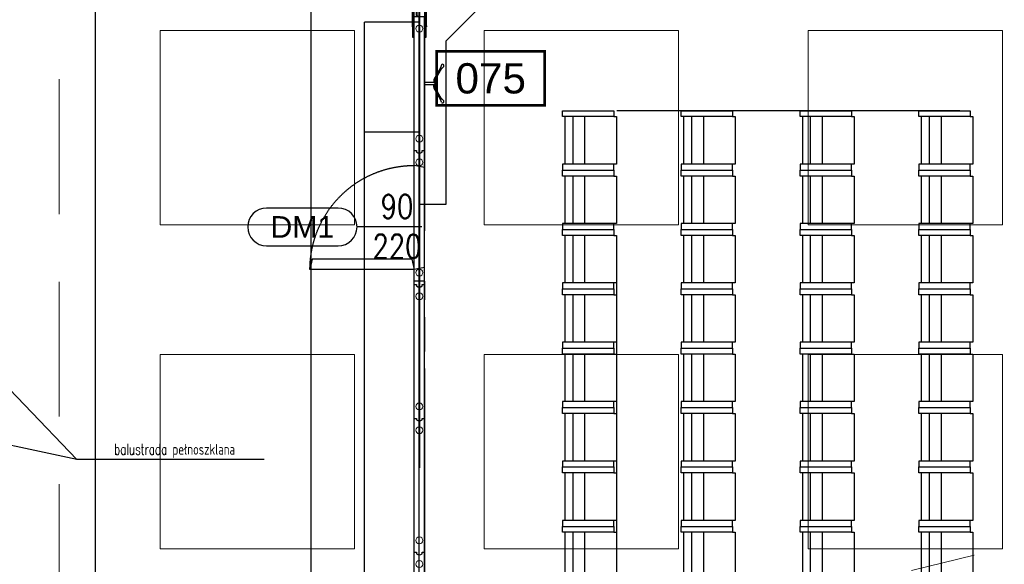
# Model space of a CAD drawing. Header units: centimetres. Extents: x -228435 to 111511, y -89367 to 428125.
# Tile 144 of 219: x -14240 to -5124, y 47456 to 52500. Entities that reach past the tile are written whole.
import ezdxf
from ezdxf.enums import TextEntityAlignment as Align

# ---------------------------------------------------------------- set-up
doc = ezdxf.new("R2010")
doc.units = ezdxf.units.CM
doc.header["$LTSCALE"] = 50
for name, pattern in [('0_II 10 sal$0$HIDDEN', [9.525, 6.35, -3.175]), ('Balustrady$0$DASHED', [0.75, 0.5, -0.25]), ('DASHDOT', [25.4, 12.7, -6.35, 0, -6.35]), ('DASHDOT2', [12.7, 6.35, -3.175, 0, -3.175]), ('DIN_STRICHPUNKT', [10.7, 5, -2.5, 0.7, -2.5]), ('HIDDEN', [9.525, 6.35, -3.175]), ('HIDDENX2', [19.05, 12.7, -6.35]), ('Kondygnacja -1$0$ACAD_ISO03W100', [30, 12, -18])]:
    doc.linetypes.add(name, pattern=pattern)
doc.layers.get('0').update_dxf_attribs({"color": 8})
for name, color, linetype in [('0_II 10 sal$0$ARCH_INFO_AREA_ETYKIETY_200', 8, 'Continuous'), ('0_II 10 sal$0$ARCH_INFO_ETYK_DRZWI', 8, 'Continuous'), ('0_II 10 sal$0$ARCH_SIEDZENIA', 8, 'Continuous'), ('0_II 10 sal$0$ARCH_STROP', 8, 'Continuous'), ('0_II 10 sal$0$ARCH_WYPOSAŻENIE_INNE', 8, 'Continuous'), ('0_II 10 sal$0$ARCH_ŚCIANY_PRZESUWNE', 8, 'Continuous'), ('3', 8, 'Continuous'), ('ACHSEN', 8, 'DIN_STRICHPUNKT'), ('ARCH_GK', 8, 'Continuous'), ('ARCH_INFO_OPISY', 8, 'Continuous'), ('ARCH_INFO_OSIE_IST', 8, 'DASHDOT2'), ('ARCH_SZYNY', 8, 'Continuous'), ('ARCH_WYKŁADZINA', 8, 'Continuous'), ('HUFCOR', 8, 'Continuous'), ('KÖRPERKANTE', 8, 'Continuous'), ('Osie rzutów$0$ARCH_INFO_OSIE_OPISY_IST', 8, 'Continuous'), ('PANELE', 8, 'Continuous'), ('SCHRAFFUR', 8, 'Continuous'), ('tabela', 8, 'Continuous'), ('VOLL', 8, 'Continuous')]:
    doc.layers.add(name, color=color, linetype=linetype)
for name, color, linetype, lineweight in [('2', 8, 'Continuous', 0), ('ARCH_SUFITY_PODWIESZANE', 8, 'HIDDENX2', 9), ('SYSTEMY AV', 8, 'Continuous', 13), ('Wymiary', 8, 'Continuous', 15)]:
    doc.layers.add(name, color=color, linetype=linetype, lineweight=lineweight)
doc.layers.get('HUFCOR').off()
doc.styles.add('0_II 10 sal$0$Arial', font='ARIAL.TTF')
doc.styles.add('0_II 10 sal$0$Romans', font='Romans.shx')
doc.styles.add('Romans', font='Romans.shx')
doc.linetypes.add('SZYNA_LINE', pattern='A,12.7,-7.75,["SZYNA",Standard,S=2.54,R=0,X=-5.95,Y=-1.27],-7.75', length=28.2)

# ---------------------------------------------------------------- blocks, each defined once
blk = doc.blocks.new('SU Lampy kwadratowe +0')
at = {"layer": 'ARCH_SUFITY_PODWIESZANE', "ltscale": 2.5}
for points in [[(10820, 9740), (11000, 9740), (11000, 9560), (10820, 9560)], [(11120, 9740), (11300, 9740), (11300, 9560), (11120, 9560)], [(11420, 9740), (11600, 9740), (11600, 9560), (11420, 9560)], [(10820, 9440), (11000, 9440), (11000, 9260), (10820, 9260)], [(11120, 9440), (11300, 9440), (11300, 9260), (11120, 9260)], [(11420, 9440), (11600, 9440), (11600, 9260), (11420, 9260)]]:
    blk.add_lwpolyline(points, close=True, dxfattribs=at)
blk = doc.blocks.new('0_II 10 sal$0$etykieta_numer')
at = {"color": 0, "linetype": 'ByBlock', "const_width": 2.44}
blk.add_lwpolyline([(-50, -50), (-50, 0), (50, 0), (50, -50)], close=True, dxfattribs=at)
at = {"color": 0, "linetype": 'ByBlock', "style": '0_II 10 sal$0$Arial'}
blk.add_attdef('AECAREA:NUMBER', text='', height=28, dxfattribs=at).set_placement((0, -25), align=Align.MIDDLE)
blk = doc.blocks.new('0_II 10 sal$0$T-drzwi_lewe-200')
at = {"layer": '0_II 10 sal$0$ARCH_INFO_ETYK_DRZWI'}
blk.add_line((0, 0), (-60, 0), dxfattribs=at)
blk.add_lwpolyline([(-77.5, 17.5), (-143.68, 17.5, 1), (-143.68, -17.5), (-77.5, -17.5, 1)], format="xyb", close=True, dxfattribs=at)
at = {"layer": '0_II 10 sal$0$ARCH_INFO_ETYK_DRZWI', "color": 1, "style": '0_II 10 sal$0$Arial'}
blk.add_attdef('ADS_DRZWI:ODPORNOŚĆ_OGNIOWA', text='', height=20, rotation=90, dxfattribs=at).set_placement((56.44, 0.12), align=Align.BOTTOM_CENTER)
at = {"layer": '0_II 10 sal$0$ARCH_INFO_ETYK_DRZWI', "style": '0_II 10 sal$0$Romans', "width": 0.8}
for tag, p in [('ADS_DRZWI:SZEROKOŚĆ', (-23, 7.91)), ('ADS_DRZWI:WYSOKOŚĆ', (-23, -29))]:
    blk.add_attdef(tag, text='', height=22, dxfattribs=at).set_placement(p, align=Align.CENTER)
at = {"layer": '0_II 10 sal$0$ARCH_INFO_ETYK_DRZWI', "style": '0_II 10 sal$0$Arial'}
blk.add_attdef('ADS_DRZWI:SYMBOL', text='', height=20, dxfattribs=at).set_placement((-110.59, 0), align=Align.MIDDLE)
blk = doc.blocks.new('A$C50B549AF')
at = {"layer": 'ARCH_SZYNY', "linetype": 'SZYNA_LINE', "ltscale": 2.5}
for p, q in [((4811.49, 3623.4, 630), (4811.49, 4764.9, 630)), ((4836.22, 4730.95, 630), (4863.72, 4758.45, 630)), ((4760.84, 1816.81, 23.41), (4760.84, 4748.16, 1260)), ((4811.49, 4748.16, 1260), (4760.84, 4748.16, 1260)), ((4836.22, 4579.4, 630), (4836.22, 4730.95, 630)), ((4811.49, 4646.16, 1260), (4760.84, 4646.16, 1260)), ((4811.49, 4579.4, 630), (4836.22, 4579.4, 630))]:
    blk.add_line(p, q, dxfattribs=at)
blk = doc.blocks.new('*U520')
at = {"layer": 'PANELE'}
for points in [[(0, 0), (0, -21), (-14, -21)], [(0, 0), (1240, 0)], [(1240, 0), (1240, -21), (1226, -21)], [(-14, -76), (0, -76), (0, -97)], [(1226, -76), (1240, -76), (1240, -97)], [(0, -97), (1240, -97)]]:
    blk.add_lwpolyline(points, dxfattribs=at)
for centre in [(23.5, -48.5), (1263.5, -48.5)]:
    blk.add_arc(centre, 46.5, 143.75628, 216.24372, dxfattribs=at)
at = {"layer": 'Wymiary'}
for centre in [(110, -48.5), (1130, -48.5)]:
    blk.add_circle(centre, 32, dxfattribs=at)
blk = doc.blocks.new('BEDIENHEBEL')
at = {"layer": 'KÖRPERKANTE'}
for p, q in [((-10, -85), (-10, 0)), ((-10, 0), (10, 0)), ((10, -85), (10, 0)), ((-145.3, -148.8), (-38.2, -87)), ((-30.7, -85), (-10, -85)), ((30.7, -85), (10, -85)), ((145.3, -148.8), (38.2, -87)), ((-172.8, -156.1), (-147.6, -146.7)), ((-160.3, -177.7), (-139.6, -160.6)), ((-139.3, -159.2), (-146.3, -147.1)), ((-140.3, -157.5), (-33.2, -95.7)), ((-30.7, -95), (-10, -95)), ((-10, -95), (-10, -100)), ((-10, -100), (10, -100)), ((30.7, -95), (10, -95)), ((10, -95), (10, -100)), ((140.3, -157.5), (33.2, -95.7)), ((139.3, -159.2), (146.3, -147.1)), ((160.3, -177.7), (139.6, -160.6)), ((172.8, -156.1), (147.6, -146.7))]:
    blk.add_line(p, q, dxfattribs=at)
for centre, radius, start, end in [((-30.7, -100), 15, 90, 120), ((-15.2, -90), 7.25, 316.39718, 43.60282), ((15.2, -90), 7.25, 136.39718, 223.60282), ((30.7, -100), 15, 60, 90), ((-166.6, -166.9), 12.5, 120, 300), ((-147.1, -147.6), 1, 30, 120), ((-140.1, -159.7), 1, 300, 30), ((-30.7, -100), 5, 90, 120), ((30.7, -100), 5, 60, 90), ((140.1, -159.7), 1, 150, 240), ((147.1, -147.6), 1, 60, 150), ((166.6, -166.9), 12.5, 240, 60)]:
    blk.add_arc(centre, radius, start, end, dxfattribs=at)
blk = doc.blocks.new('*U522')
at = {"layer": 'PANELE'}
for points in [[(0, 0), (0, -21), (-14, -21)], [(0, 0), (1240, 0)], [(1050, -97), (1050, -112), (1240, -112), (1240, 15), (1050, 15), (1050, 0)], [(-14, -76), (0, -76), (0, -97)], [(0, -97), (1240, -97)]]:
    blk.add_lwpolyline(points, dxfattribs=at)
blk.add_arc((23.5, -48.5), 46.5, 143.75628, 216.24372, dxfattribs=at)
at = {"layer": 'Wymiary'}
for centre in [(110, -48.5), (1130, -48.5)]:
    blk.add_circle(centre, 32, dxfattribs=at)
at = {"layer": 'PANELE'}
blk.add_blockref('BEDIENHEBEL', (620, -97), dxfattribs=at)
blk = doc.blocks.new('0_II 10 sal$0$Miejsce_siedzące_2d')
at = {"color": 0, "linetype": 'ByBlock', "lineweight": -2}
for p, q in [((-26.4, 27.1), (26.4, 27.1)), ((-26.4, 12.5), (26.4, 12.5))]:
    blk.add_line(p, q, dxfattribs=at)
for points in [[(-26.4, 62.7), (-26.4, 0), (-33, 0), (-33, 62.7), (-26.4, 62.7), (-26.4, 66), (26.4, 66), (26.4, 62.7), (26.4, 0), (33, 0), (33, 62.7), (26.4, 62.7)], [(26.4, 3.3), (-26.4, 3.3)]]:
    blk.add_lwpolyline(points, dxfattribs=at)
blk = doc.blocks.new('CLOSURE')
at = {"color": 7, "linetype": 'Continuous'}
for p, q in [((-2.3, 0), (-9.1, 0)), ((-2.3, 0), (-1.6, -0.7)), ((-10.3, -1.2), (-10.3, -2.5)), ((-10.3, -33.9), (-10.3, -40.3)), ((-9.3, -3.5), (-7.7, -3.5)), ((-7.8, -32.9), (-9.3, -32.9)), ((-9.3, -41.3), (-3.3, -41.3)), ((-7.9, -6.6), (-8.3, -6.6)), ((-8.2, -29.8), (-7.8, -29.8)), ((-7.9, -38.9), (-7.9, -36.5)), ((-7.9, -36.5), (177.3, -36.5)), ((-3.3, -38.9), (-7.9, -38.9)), ((-2.4, -12.1), (-2.4, -17.2)), ((-2.4, -17.2), (-1.4, -18.2)), ((-1.4, -18.2), (-2.4, -19.2)), ((-2.4, -19.2), (-2.4, -24.4)), ((-2.3, -40.3), (-2.3, -39.9)), ((-1.6, -0.7), (-1.6, -2.2)), ((-0.6, -3.2), (0, -3.2)), ((0, -29.1), (0, -3.2)), ((0, -34.1), (0, -32.1)), ((150.3, -34.1), (0, -34.1)), ((5.5, -30.1), (1, -30.1)), ((1, -31.1), (5.5, -31.1)), ((6, -30.6), (6, -30.6)), ((146.2, -30.5), (146.2, -30.6)), ((153, -30), (146.7, -30)), ((146.7, -31.1), (151, -31.1)), ((153.5, -31.2), (153.5, -30.5)), ((155.9, -30.5), (155.9, -31.2)), ((162.8, -34.1), (159.1, -34.1)), ((166, -31.2), (166, -30.5)), ((168.4, -30.5), (168.4, -31.2)), ((178.7, -34.1), (171.6, -34.1)), ((171.7, -39.9), (171.7, -40.3)), ((177.3, -38.9), (172.7, -38.9)), ((172.7, -41.3), (178.7, -41.3)), ((177.3, -36.5), (177.3, -38.9)), ((179.7, -40.3), (179.7, -35.1))]:
    blk.add_line(p, q, dxfattribs=at)
for centre, radius, start, end in [((-9.1, -1.2), 1.2, 90, 180), ((-9.3, -2.5), 1, 180, 270), ((-9.3, -33.9), 1, 90, 180), ((-9.3, -40.3), 1, 180, 270), ((-8.3, -7.6), 1, 90, 217.57521), ((-8.2, -28.8), 1, 140.52424, 270), ((-5.1, -5.1), 5.01, 217.57521, 275.73034), ((-5.1, -31.3), 5.01, 84.26986, 140.52424), ((-7.9, -7.6), 1, 40.70803, 90), ((-7.8, -28.8), 1, 270, 317.15636), ((-7.8, -33.9), 1, 42.84364, 90), ((-7.7, -2.5), 1, 270, 314.94418), ((-5.1, -5.1), 2.75, 220.70803, 134.94418), ((-5.1, -31.3), 2.75, 222.84364, 137.15636), ((-4.4, -12.1), 2, 0, 95.73034), ((-4.4, -24.4), 2, 264.26986, 0), ((-3.3, -39.9), 1, 0, 90), ((-3.3, -40.3), 1, 270, 0), ((-0.6, -2.2), 1, 180, 270), ((1, -29.1), 1, 180, 270), ((1, -32.1), 1, 90, 180), ((5.5, -30.6), 0.5, 0, 90), ((5.5, -30.6), 0.5, 270, 0), ((146.7, -30.5), 0.5, 90, 180), ((146.7, -30.6), 0.5, 180, 270), ((150.3, -33.1), 1, 270, 3.26413), ((151, -31.6), 0.5, 341.31431, 90), ((154.7, -32.8), 3.4, 161.31431, 183.26413), ((154.7, -32.8), 1.75, 143.1301, 36.8699), ((153, -30.5), 0.5, 0, 90), ((152.5, -31.2), 1, 323.1301, 0), ((156.4, -30.5), 0.5, 54.1117, 180), ((156.9, -31.2), 1, 180, 216.8699), ((154.7, -32.8), 3.4, 356.73587, 54.1117), ((159.1, -33.1), 1, 176.73587, 270), ((162.8, -33.1), 1, 270, 3.26413), ((167.2, -32.8), 3.4, 125.8883, 183.26413), ((165.5, -30.5), 0.5, 0, 125.8883), ((167.2, -32.8), 1.75, 143.1301, 36.8699), ((165, -31.2), 1, 323.1301, 0), ((168.9, -30.5), 0.5, 54.1117, 180), ((169.4, -31.2), 1, 180, 216.8699), ((167.2, -32.8), 3.4, 356.73587, 54.1117), ((171.6, -33.1), 1, 176.73587, 270), ((172.7, -39.9), 1, 90, 180), ((172.7, -40.3), 1, 180, 270), ((178.7, -35.1), 1, 0, 90), ((178.7, -40.3), 1, 270, 0)]:
    blk.add_arc(centre, radius, start, end, dxfattribs=at)
blk = doc.blocks.new('hufcor detal 2')
at = {"layer": 'SCHRAFFUR'}
h = blk.add_hatch(dxfattribs=at)
h.set_pattern_fill('ANSI34', color=256, scale=10, style=0)
h.set_pattern_definition([(45, (-9731.639, 331.908), (-5.303301, 5.303301), []), (45, (-9729.871, 331.908), (-5.303301, 5.303301), []), (45, (-9728.1034, 331.908), (-5.303301, 5.303301), []), (45, (-9726.3356, 331.908), (-5.303301, 5.303301), [])])
h.paths.add_polyline_path([(-4.1, 11.6), (-8.1, 11.6), (-8.1, 0.6), (-4.1, 0.6)])
h.paths.add_polyline_path([(-4.1, 0.6), (-8.1, 0.6), (-8.1, -10.4), (-4.1, -10.4)])
at = {"layer": 'VOLL'}
for points in [[(-5.3, 30), (-97.9, 30), (-97.9, 31.2), (-5.3, 31.2)], [(-5.3, -29.9), (-5.3, -28.7), (-97.9, -28.7), (-97.9, -29.9)]]:
    blk.add_hatch(color=256, dxfattribs=at).paths.add_polyline_path(points)
at = {"layer": '2'}
for p, q in [((-96.6, 25.3), (-96.6, 25.2)), ((-93.3, 27.5), (-93.5, 26.6)), ((-92.7, 27.4), (-93, 26.3)), ((-86.8, 27.4), (-86.5, 26.3)), ((-86.2, 27.5), (-86, 26.6)), ((-82.9, 25.3), (-82.9, 25.2))]:
    blk.add_line(p, q, dxfattribs=at)
for centre, radius, start, end in [((-96.5, 25.2), 0.15, 81.6479, 164.0608), ((-96.5, 25.2), 0.15, 164.0608, 254.4521), ((-95.7, 27.8), 2.49, 252.0018, 332.2702), ((-95.4, 27.5), 2.67, 245.6965, 334.3626), ((-92.9, 28.1), 0.8, 285.0434, 236.2841), ((-86.6, 28.1), 0.8, 303.7159, 254.9566), ((-84.1, 27.5), 2.67, 205.6374, 294.3035), ((-83.8, 27.8), 2.49, 207.7298, 287.9982), ((-83, 25.2), 0.15, 15.9392, 98.3521), ((-83, 25.2), 0.15, 285.5479, 15.9392)]:
    blk.add_arc(centre, radius, start, end, dxfattribs=at)
at = {"layer": '3'}
for centre, radius, start, end in [((-11.1, -0.1), 11.1, 308.9452, 51.0548), ((-11, -0.1), 10.6, 310.6017, 49.3983)]:
    blk.add_arc(centre, radius, start, end, dxfattribs=at)
at = {"layer": 'ACHSEN', "ltscale": 5}
blk.add_line((53.1, 0.6), (-268.8, 0.6), dxfattribs=at)
at = {"layer": 'ARCH_GK', "linetype": 'Continuous', "lineweight": -3}
for p, q in [((0.3, 17.1), (0.3, 35)), ((0.3, 35), (0.3, -33.7))]:
    blk.add_line(p, q, dxfattribs=at)
for points in [[(0.3, 35), (2.7, 35), (3, 36.7), (3.3, 35)], [(6.4, 35), (3.9, 35), (3.5, 33.3), (3.3, 35)], [(6.3, 17.1), (6.3, 35)], [(6.3, 35), (6.3, -33.7)], [(0.3, -33.7), (2.7, -33.7), (3, -35.5), (3.3, -33.7)], [(6.4, -33.7), (3.9, -33.7), (3.5, -32), (3.3, -33.7)]]:
    blk.add_lwpolyline(points, dxfattribs=at)
at = {"layer": 'VOLL'}
for p, q in [((-96.8, 31.2), (-6.5, 31.2)), ((-8.1, 11.6), (-8.1, -10.4)), ((-8.1, 11.6), (-4.1, 11.6)), ((-4.1, 11.6), (-4.1, -10.4)), ((-48.1, -6.8), (-53, -10.2)), ((-48.1, -13.6), (-53, -10.2)), ((-48.1, -9.2), (-48.1, -6.8)), ((-48.1, -9.2), (-23.8, -9.2)), ((-48.1, -11.2), (-23.8, -11.2)), ((-48.1, -11.2), (-48.1, -13.6)), ((-23.8, -6.8), (-18.8, -10.2)), ((-23.8, -9.2), (-23.8, -6.8)), ((-23.8, -13.6), (-18.8, -10.2)), ((-23.8, -11.2), (-23.8, -13.6)), ((-8.1, -10.4), (-4.1, -10.4))]:
    blk.add_line(p, q, dxfattribs=at)
for points in [[(-3, 27.1), (-5.7, 27.1, -7.740139), (-5.7, 27.7), (-3, 27.7, -0.445604), (-3, 14), (-5.7, 14, -7.740139), (-5.7, 14.6), (-3, 14.6, 0.483874)], [(-3, -25.9), (-5.7, -25.9, 7.740139), (-5.7, -26.4), (-3, -26.4, 0.445604), (-3, -12.7), (-5.7, -12.7, 7.740139), (-5.7, -13.3), (-3, -13.3, -0.406168)]]:
    blk.add_lwpolyline(points, format="xyb", close=True, dxfattribs=at)
blk.add_lwpolyline([(-97.9, -28.7), (-5.3, -28.7), (-5.3, -29.9), (-97.9, -29.9)], close=True, dxfattribs=at)
at = {"layer": 'VOLL', "xscale": 0.5, "yscale": 0.5000000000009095, "zscale": 0.5000000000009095, "rotation": 180}
blk.add_blockref('CLOSURE', (-9.3, 11.7), dxfattribs=at)
at = {"layer": 'VOLL', "xscale": -0.5, "yscale": 0.5000000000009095, "zscale": 0.5000000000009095}
blk.add_blockref('CLOSURE', (-9.3, -10.4), dxfattribs=at)
blk = doc.blocks.new('drzwi')
at = {"linetype": 'HIDDEN', "ltscale": 20}
for p, q in [((158, 97), (138, 0)), ((158, 97), (1082, 97)), ((1082, 97), (1102, 0)), ((138, 0), (1102, 0)), ((235, -20), (138, 0)), ((138, 0), (138, -964)), ((235, -20), (235, -944)), ((235, -944), (138, -964))]:
    blk.add_line(p, q, dxfattribs=at)
blk.add_arc((138, 0), 964, 270, 0, dxfattribs=at)
blk = doc.blocks.new('Osie rzutów')
at = {"layer": 'ARCH_INFO_OSIE_IST', "ltscale": 10}
blk.add_line((11060, 12510), (11060, 4623.26), dxfattribs=at)

msp = doc.modelspace()

# ---------------------------------------------------------------- linework, layer by layer
at = {"linetype": 'Balustrady$0$DASHED', "lineweight": 20, "ltscale": 50, "elevation": -5670}
msp.add_lwpolyline([(-19219.92022, 53823.48574), (-13875.78762, 53823.48574), (-13875.78762, 34373.38665), (-19219.92022, 34373.38665)], close=True, dxfattribs=at)
at = {"layer": '0_II 10 sal$0$ARCH_WYPOSAŻENIE_INNE', "linetype": '0_II 10 sal$0$HIDDEN', "ltscale": 10, "elevation": 630}
for points in [[(8160, 52920), (8160, 41020), (1880, 41020), (1880, 41360), (1040, 41360), (1040, 41020), (-10490, 41020), (-10490, 52920), (1040, 52920), (1040, 52580), (1880, 52580), (1880, 52920)], [(-8709.98706, 51657.5), (5540.01294, 51657.5), (5540.01294, 42307.5), (-8709.98706, 42307.5)]]:
    msp.add_lwpolyline(points, close=True, dxfattribs=at)
at = {"layer": '0_II 10 sal$0$ARCH_ŚCIANY_PRZESUWNE', "linetype": '0_II 10 sal$0$HIDDEN', "lineweight": -3}
for p, q in [((-10590, 52685, 630), (-10590, 51193, -5670)), ((-10490, 51193, -5670), (-10490, 52685, 630)), ((-10490, 50077, -5670), (-10590, 50077, -5670)), ((-10590, 50077, -5670), (-10590, 43713, -5670)), ((-10490, 43713, -5670), (-10490, 50077, -5670))]:
    msp.add_line(p, q, dxfattribs=at)
at = {"layer": 'ARCH_INFO_OPISY'}
for points, elevation in [([(-14682.75, 49439.16667), (-13712.52489, 48426.35728), (-18442.25, 49439.16667)], 630), ([(-11976.37131, 48426.35728), (-13712.52489, 48426.35728)], -5670)]:
    msp.add_lwpolyline(points, dxfattribs=dict(at, elevation=elevation))
at = {"layer": 'ARCH_WYKŁADZINA', "linetype": 'Continuous', "lineweight": -3}
for p, q in [((-11540, 17000, 630), (-11540, 70500, 630)), ((-13540, 68500, 630), (-13540, 19000, 630))]:
    msp.add_line(p, q, dxfattribs=at)
at = {"layer": 'SYSTEMY AV', "linetype": 'Kondygnacja -1$0$ACAD_ISO03W100', "elevation": -12270}
msp.add_lwpolyline([(-1654.45071, 45641.61419), (-7442.4, 47045), (-1654.45315, 48448.38581)], dxfattribs=at)

# ---------------------------------------------------------------- block references
at = {"layer": '0_II 10 sal$0$ARCH_INFO_AREA_ETYKIETY_200', "linetype": 'Continuous', "lineweight": -3, "xscale": 10, "yscale": 10, "zscale": 10}
msp.add_blockref('0_II 10 sal$0$etykieta_numer', (-9879.09923, 52207.07714, 630), dxfattribs=at).add_auto_attribs({'AECAREA:NUMBER': '075'})
at = {"layer": '0_II 10 sal$0$ARCH_SIEDZENIA', "linetype": 'Continuous', "lineweight": -3, "xscale": 8.328285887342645, "yscale": 7.571168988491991, "zscale": 10, "rotation": 270}
for p in [(-9215, 51382.5, -5970), (-8115, 51382.5, -5970), (-7015, 51382.5, -5970), (-5915, 51382.5, -5970), (-9215, 50832.5, -5970), (-8115, 50832.5, -5970), (-7015, 50832.5, -5970), (-5915, 50832.5, -5970), (-9215, 50282.5, -5970), (-8115, 50282.5, -5970), (-7015, 50282.5, -5970), (-5915, 50282.5, -5970), (-9215, 49732.5, -5970), (-8115, 49732.5, -5970), (-7015, 49732.5, -5970), (-5915, 49732.5, -5970), (-9215, 49182.5, -5970), (-8115, 49182.5, -5970), (-7015, 49182.5, -5970), (-5915, 49182.5, -5970), (-9215, 48632.5, -5970), (-8115, 48632.5, -5970), (-7015, 48632.5, -5970), (-5915, 48632.5, -5970), (-9215, 48082.5, -5970), (-8115, 48082.5, -5970), (-7015, 48082.5, -5970), (-5915, 48082.5, -5970), (-9215, 47532.5, -5970), (-8115, 47532.5, -5970), (-7015, 47532.5, -5970), (-5915, 47532.5, -5970)]:
    msp.add_blockref('0_II 10 sal$0$Miejsce_siedzące_2d', p, dxfattribs=at)
at = {"layer": '0_II 10 sal$0$ARCH_STROP', "linetype": 'Continuous', "lineweight": -3}
ref = msp.add_blockref('0_II 10 sal$0$T-drzwi_lewe-200', (-10517.05294, 50580.68056, -5670), dxfattribs=dict(at, xscale=10, yscale=10, zscale=10))
ref.add_attrib('ADS_DRZWI:SYMBOL', 'DM1', dxfattribs={"layer": '0_II 10 sal$0$ARCH_INFO_ETYK_DRZWI', "height": 200, "style": '0_II 10 sal$0$Arial'}).set_placement((-11622.93707, 50580.68056, -5670), align=Align.MIDDLE)
ref.add_attrib('ADS_DRZWI:SZEROKOŚĆ', '90', dxfattribs={"layer": '0_II 10 sal$0$ARCH_INFO_ETYK_DRZWI', "height": 220, "style": '0_II 10 sal$0$Romans', "width": 0.8}).set_placement((-10747.05294, 50659.78345, -5670), align=Align.CENTER)
ref.add_attrib('ADS_DRZWI:WYSOKOŚĆ', '220', dxfattribs={"layer": '0_II 10 sal$0$ARCH_INFO_ETYK_DRZWI', "height": 220, "style": '0_II 10 sal$0$Romans', "width": 0.8}).set_placement((-10747.05294, 50290.68056, -5670), align=Align.CENTER)
at = {"layer": 'ARCH_SUFITY_PODWIESZANE', "ltscale": 2.5, "xscale": 10, "yscale": 10, "zscale": 10}
msp.add_blockref('SU Lampy kwadratowe +0', (-121140, -45000, -5670), dxfattribs=at)
at = {"layer": 'HUFCOR', "xscale": 10, "yscale": 10, "zscale": 10}
msp.add_blockref('A$C50B549AF', (-58654.9183, 4996.03602, -5670), dxfattribs=at)
at = {"layer": 'Osie rzutów$0$ARCH_INFO_OSIE_OPISY_IST', "xscale": 10, "yscale": 10, "zscale": 10}
msp.add_blockref('Osie rzutów', (-121140, -45000, 630), dxfattribs=at)
at = {"layer": 'PANELE', "rotation": 90}
for name, p in [('*U522', (-10588.5, 51287.68263, 6930)), ('*U520', (-10588.51294, 50047.95637, 630)), ('*U520', (-10588.51294, 48807.95637, 630)), ('*U520', (-10588.51294, 47567.95637, 630)), ('*U520', (-10588.51294, 46327.95637, 630))]:
    msp.add_blockref(name, p, dxfattribs=at)
at = {"layer": 'PANELE', "linetype": 'ByBlock', "xscale": -1, "rotation": 270}
msp.add_blockref('drzwi', (-10588.51294, 50047.95637, 630), dxfattribs=at)
at = {"layer": 'tabela', "linetype": 'DASHDOT', "xscale": -2.112530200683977, "yscale": 2.112530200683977, "zscale": 2.112530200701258, "rotation": 270.0000000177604}
msp.add_blockref('hufcor detal 2', (-10541.3486, 52644.31087, 630), dxfattribs=at)

# ---------------------------------------------------------------- texts
at = {"layer": 'ARCH_INFO_OPISY', "insert": (-13365.76434, 48506.33599, -5670), "char_height": 100, "width": 2016.5004433, "attachment_point": 4, "style": 'Romans'}
msp.add_mtext('{\\W0.7;balustrada pełnoszklana}', dxfattribs=at)

doc.saveas('drawing.dxf')
